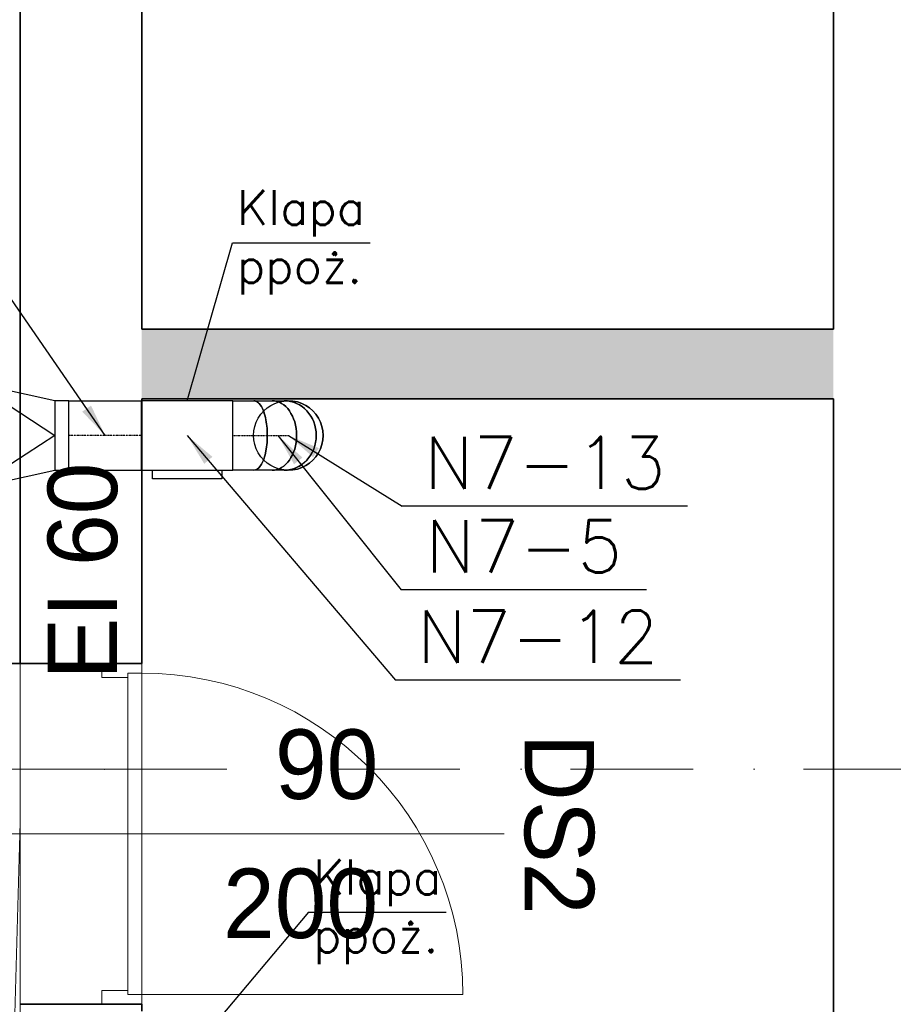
# Model space of a CAD drawing. Header units: millimetres. Extents: x -8078 to 241103, y -4319 to 602442.
# Tile 130 of 148: x 80329 to 82842, y 286988 to 289819. Entities that reach past the tile are written whole.
import ezdxf

# ---------------------------------------------------------------- set-up
doc = ezdxf.new("R2010")
doc.units = ezdxf.units.MM
doc.header["$MEASUREMENT"] = 0
doc.linetypes.add('DASHDOT', pattern=[1, 0.5, -0.25, 0, -0.25])
doc.linetypes.add('Kropki i Kreski', pattern=[6.702778, 3.527778, -1.763889, 0, -1.411111])
for name, color, linetype in [('#IS_wentylacja_opisy_bud', 7, 'Continuous'), ('#podkład', 252, 'Continuous'), ('- A - ocieplenie', 7, 'Continuous'), ('Drzwi Archicad', 7, 'Continuous'), ('FLUID-N7', 7, 'Continuous'), ('FLUID-N7-150-NUM', 7, 'Continuous'), ('FLUID-N7-SYM', 7, 'Continuous'), ('Konstrukcja - Siatka mod', 7, 'Continuous'), ('Konstrukcja - Stropy', 7, 'Continuous'), ('Konstrukcja - Ściany działowe', 7, 'Continuous'), ('Konstrukcja - Ściany zewnętrzne', 7, 'Continuous'), ('Opisy - Tekst', 7, 'Continuous'), ('Znaczniki drzwi Archicada', 7, 'Continuous')]:
    doc.layers.add(name, color=color, linetype=linetype)
doc.styles.add('FDBES', font='simplex.shx')
doc.styles.add('MtXpl_Arial', font='txt', dxfattribs={"height": 0.2})
doc.styles.add('MtXpl_Helvetica', font='txt', dxfattribs={"height": 0.2})
doc.dimstyles.new('FDBES', dxfattribs={"dimscale": 50, "dimtxt": 4, "dimasz": 2.5, "dimexe": 0.8, "dimexo": 2, "dimgap": 1, "dimtad": 1, "dimdsep": 46, "dimtxsty": 'FDBES', "dimcen": 2.5, "dimclrd": 4, "dimclre": 5, "dimadec": 0, "dimazin": 0, "dimtfac": 1, "dimtmove": 0, "dimatfit": 3, "dimfxl": 1, "dimarcsym": 0})

# ---------------------------------------------------------------- blocks, each defined once
blk = doc.blocks.new('UHYGFFFF')
at = {"layer": '- A - ocieplenie', "color": 252, "linetype": 'Continuous', "lineweight": 35, "ltscale": 100}
for p, q in [((19937.5, 388486.9), (19937.5, 396062.6)), ((19777.5, 388486.9), (19937.5, 388486.9))]:
    blk.add_line(p, q, dxfattribs=at)
at = {"color": 252, "linetype": 'Continuous', "lineweight": 35, "ltscale": 100}
for p, q in [((20287.5, 388486.9), (19937.5, 388486.9)), ((19937.5, 387506.9), (20287.5, 387506.9)), ((20287.5, 387486.9), (20287.5, 387506.9))]:
    blk.add_line(p, q, dxfattribs=at)
at = {"layer": 'Drzwi Archicad', "color": 252, "linetype": 'Continuous', "lineweight": 35, "ltscale": 100}
for p, q in [((20172.5, 388486.9), (19937.5, 388486.9)), ((20287.5, 388486.9), (20172.5, 388486.9)), ((20287.5, 388486.9), (20172.5, 388486.9)), ((20172.5, 387506.9), (19937.5, 387506.9)), ((20287.5, 387506.9), (20172.5, 387506.9)), ((20287.5, 387506.9), (20172.5, 387506.9))]:
    blk.add_line(p, q, dxfattribs=at)
at = {"layer": 'Drzwi Archicad', "color": 252, "linetype": 'Continuous', "lineweight": 13, "ltscale": 100}
for p, q in [((20287.5, 388486.9), (20172.5, 388486.9)), ((20172.5, 388486.9), (20172.5, 388446.9)), ((20287.5, 388458.9), (20287.5, 388486.9)), ((20172.5, 388446.9), (20247.5, 388446.9)), ((20247.5, 388446.9), (20247.5, 388458.9)), ((20247.5, 388458.9), (20287.5, 388458.9)), ((20247.5, 387534.9), (20247.5, 388458.9)), ((20247.5, 388458.9), (20287.5, 388458.9)), ((20287.5, 388458.9), (20287.5, 387534.9)), ((20247.5, 387546.9), (20172.5, 387546.9)), ((20172.5, 387546.9), (20172.5, 387506.9)), ((20247.5, 387534.9), (20247.5, 387546.9)), ((20287.5, 387534.9), (20247.5, 387534.9)), ((20287.5, 387534.9), (20247.5, 387534.9)), ((20287.5, 387534.9), (21211.5, 387534.9)), ((20287.5, 387506.9), (20287.5, 387534.9)), ((20172.5, 387506.9), (20287.5, 387506.9))]:
    blk.add_line(p, q, dxfattribs=at)
blk.add_arc((20287.5, 387534.9), 924, 0, 90, dxfattribs=at)
at = {"layer": 'Konstrukcja - Siatka mod', "color": 252, "linetype": 'Kropki i Kreski', "lineweight": 13, "ltscale": 100}
for q in [(19180, 388182.6), (49624.6, 388182.6)]:
    blk.add_line((20180, 388182.6), q, dxfattribs=at)
blk.add_point((20180, 388182.6), dxfattribs=at)
blk.add_point((20180, 388182.6), dxfattribs=at)
at = {"layer": 'Konstrukcja - Stropy', "color": 252, "linetype": 'Continuous', "lineweight": 13, "ltscale": 100}
for p, q in [((19937.5, 388030.6), (19937.5, 395682.7)), ((19937.5, 388030.6), (19937.5, 395682.7)), ((19800.4, 382902.4), (19937.5, 388030.6)), ((19937.5, 382893.7), (19937.5, 388030.6))]:
    blk.add_line(p, q, dxfattribs=at)
at = {"layer": 'Konstrukcja - Ściany działowe', "color": 252, "linetype": 'Continuous', "lineweight": 35, "ltscale": 100}
for p, q in [((22277.6, 389447.6), (20287.5, 389447.6)), ((20287.5, 389247.6), (22277.6, 389247.6))]:
    blk.add_line(p, q, dxfattribs=at)
at = {"layer": 'Konstrukcja - Ściany działowe', "color": 252, "linetype": 'Continuous', "lineweight": 13, "extrusion": (0, 0, -1)}
for points in [[(-20287.5, 389247.6), (-22277.6, 389447.6), (-20287.5, 389447.6)], [(-22277.6, 389447.6), (-20287.5, 389247.6), (-22277.6, 389247.6)]]:
    blk.add_solid(points, dxfattribs=at)
at = {"layer": 'Konstrukcja - Ściany zewnętrzne', "color": 252, "linetype": 'Continuous', "lineweight": 35, "ltscale": 100}
for p, q in [((22277.6, 395762.6), (22277.6, 389447.6)), ((19937.5, 390829.7), (19937.5, 388486.9)), ((20287.5, 389447.6), (20287.5, 390829.7)), ((20287.5, 388486.9), (20287.5, 389247.6)), ((22277.6, 389247.6), (22277.6, 383232.6))]:
    blk.add_line(p, q, dxfattribs=at)
at = {"layer": 'Znaczniki drzwi Archicada', "color": 252, "linetype": 'Continuous', "lineweight": 13, "ltscale": 100}
blk.add_line((21330.3, 387996.9), (19337.5, 387996.9), dxfattribs=at)
at = {"layer": 'Opisy - Tekst', "color": 252, "linetype": 'Continuous', "lineweight": 13, "style": 'MtXpl_Helvetica'}
blk.add_text('EI 60', height=200, rotation=90, dxfattribs=at).set_placement((20216.9, 388440))
at = {"layer": 'Znaczniki drzwi Archicada', "color": 252, "linetype": 'Continuous', "lineweight": 35, "style": 'MtXpl_Arial'}
for s, rotation, p in [('90', 0, (20670.8, 388097.3)), ('DS2', 270, (21389.2, 388285.3)), ('200', 0, (20521.6, 387697.3))]:
    blk.add_text(s, height=200, rotation=rotation, dxfattribs=at).set_placement(p)
blk = doc.blocks.new('*U56336')
at = {"color": 14, "linetype": 'Continuous', "lineweight": -3, "extrusion": (-1, -3.7494e-32, 3.06162e-16)}
for major_axis in [(0, 0, 100), (0, 0, -100)]:
    blk.add_ellipse((0, 0), major_axis=major_axis, ratio=1, start_param=0, end_param=3.141593, dxfattribs=at)
at = {"color": 14, "linetype": 'Continuous', "lineweight": -2, "extrusion": (1, 3.7494e-32, -3.06162e-16)}
blk.add_ellipse((0, 0), major_axis=(0, 0, 100), ratio=1, start_param=0, end_param=3.141593, dxfattribs=at)
blk = doc.blocks.new('*U56351')
at = {"color": 0, "linetype": 'ByBlock', "lineweight": -2}
for p, q in [((0, 30, 100), (0, 17.8, 100)), ((0, 17.8, -100), (0, 30, -100)), ((0, 17.8, 100), (0, -16.9, 100)), ((0, -16.9, -100), (0, 17.8, -100)), ((0, -16.9, 100), (0, -68.8, 100)), ((0, -68.8, -100), (0, -16.9, -100)), ((0, -68.8, 100), (0, -130, 100)), ((0, -130, -100), (0, -68.8, -100))]:
    blk.add_line(p, q, dxfattribs=at)
at = {"color": 14, "linetype": 'Continuous', "lineweight": -2}
for p, q in [((0, -130, 98.1), (0, -130, -98.1)), ((0, -130, 100), (0, -130, 98.1)), ((0, -130, -98.1), (0, -130, -100))]:
    blk.add_line(p, q, dxfattribs=at)
at = {"color": 14, "linetype": 'Continuous', "lineweight": -2, "extrusion": (-1, 1.11022e-16, -1.83697e-16)}
blk.add_ellipse((0, 30), major_axis=(0, 0, 100), ratio=1, start_param=0, end_param=3.141593, dxfattribs=at)
at = {"color": 3, "linetype": 'Continuous', "lineweight": -3, "extrusion": (-1, -1.83697e-16, -1.83697e-16)}
for centre, major_axis, ratio, start_param, end_param in [((0, 17.8), (0, 0, 100), 0.92388, 0, 1.570796), ((0, 17.8), (0, 0, -100), 0.92388, 4.712389, 6.283185), ((0, -16.9), (0, 0, 100), 0.707107, 0, 1.570796), ((0, -16.9), (0, 0, -100), 0.707107, 4.712389, 6.283185), ((0, -68.8), (0, 0, 100), 0.382683, 1.570796, 3.141593), ((0, -68.8), (0, 0, 100), 0.382683, 0, 1.570796)]:
    blk.add_ellipse(centre, major_axis=major_axis, ratio=ratio, start_param=start_param, end_param=end_param, dxfattribs=at)
at = {"color": 3, "linetype": 'Continuous', "lineweight": -3, "extrusion": (1, 1.83697e-16, 1.83697e-16)}
for centre, major_axis, ratio, start_param, end_param in [((0, 17.8), (0, 0, -100), 0.92388, 0, 1.570796), ((0, 17.8), (0, 0, -100), 0.92388, 1.570796, 3.141593), ((0, -16.9), (0, 0, 100), 0.707107, 4.712389, 6.283185), ((0, -16.9), (0, 0, -100), 0.707107, 0, 1.570796), ((0, -68.8), (0, 0, 100), 0.382683, 4.712389, 6.283185), ((0, -68.8), (0, 0, -100), 0.382683, 0, 1.570796)]:
    blk.add_ellipse(centre, major_axis=major_axis, ratio=ratio, start_param=start_param, end_param=end_param, dxfattribs=at)
at = {"layer": 'FLUID-N7-SYM', "color": 2, "linetype": 'DASHDOT', "lineweight": -3}
for p, q in [((0, 17.8), (0, 30)), ((0, -16.9), (0, 17.8)), ((0, -68.8), (0, -16.9)), ((0, -130), (0, -68.8))]:
    blk.add_line(p, q, dxfattribs=at)
blk = doc.blocks.new('*U56352')
at = {"color": 14, "linetype": 'Continuous', "lineweight": -2}
for p, q in [((-105, 98.1), (-105, 100)), ((-105, 0), (-105, 98.1)), ((105, 100), (105, 98.1)), ((105, 98.1), (105, 0)), ((-105, -98.1), (-105, 0)), ((105, 0), (105, -98.1)), ((-105, -100), (-105, -98.1)), ((105, -98.1), (105, -100))]:
    blk.add_line(p, q, dxfattribs=at)
at = {"color": 0, "linetype": 'ByBlock', "lineweight": -2}
for p, q in [((105, 100), (-105, 100)), ((105, -100), (-105, -100))]:
    blk.add_line(p, q, dxfattribs=at)
at = {"layer": 'FLUID-N7-SYM', "color": 2, "linetype": 'DASHDOT', "lineweight": -3}
blk.add_line((-105, 0), (105, 0), dxfattribs=at)
blk = doc.blocks.new('*U56353')
at = {"color": 14, "linetype": 'Continuous', "lineweight": -2}
for p, q in [((-150, 0, -180), (-150, 0, 180)), ((150, 0, 98.1), (150, 0, -98.1)), ((150, 0, 100), (150, 0, 98.1)), ((150, 0, -98.1), (150, 0, -100))]:
    blk.add_line(p, q, dxfattribs=at)
at = {"color": 0, "linetype": 'ByBlock', "lineweight": -2}
for p, q in [((-120, 0, -150), (-150, 0, -150)), ((-150, 0, 150), (-120, 0, 150)), ((150, 0, -100), (110, 0, -100)), ((110, 0, 100), (150, 0, 100))]:
    blk.add_line(p, q, dxfattribs=at)
at = {"color": 3, "linetype": 'Continuous', "lineweight": -3}
for p, q in [((-120, 0, 150), (-120, 0, -150)), ((-120, 0, -150), (-120, 0, 150)), ((-110, 0, 147.8), (110, 0, 100)), ((110, 0), (-110, 0, 143.5)), ((-110, 0, -143.5), (110, 0)), ((110, 0, -100), (-110, 0, -147.8)), ((110, 0, 0), (110, 0, 100)), ((110, 0, -98.1), (110, 0, 0)), ((110, 0, -100), (110, 0, -98.1))]:
    blk.add_line(p, q, dxfattribs=at)
blk = doc.blocks.new('*U56362')
at = {"color": 14, "linetype": 'Continuous', "lineweight": -2}
for p, q in [((-131, 0, -100), (-131, 0, -99.9)), ((-131, 0, 99.9), (-131, 0, 100)), ((-131, 0, -99.9), (-131, 0, 99.9)), ((131, 0, 100), (131, 0, 99.9)), ((131, 0, -99.9), (131, 0, -100)), ((131, 0, 99.9), (131, 0, -99.9))]:
    blk.add_line(p, q, dxfattribs=at)
at = {"color": 0, "linetype": 'ByBlock', "lineweight": -2}
for p, q in [((131, 0, -100), (-131, 0, -100)), ((-131, 0, 100), (-100, 0, 100)), ((-100, 0, 125), (-100, 0, 100)), ((100, 0, 125), (-100, 0, 125)), ((-100, 0, 100), (100, 0, 100)), ((100, 0, 100), (131, 0, 100)), ((100, 0, 100), (100, 0, 125))]:
    blk.add_line(p, q, dxfattribs=at)
blk = doc.blocks.new('*U56321')
at = {"color": 0, "lineweight": -2}
blk.add_line((-664.7, 963.7), (-1420.4, 963.7), dxfattribs=at)
at = {"color": 0, "lineweight": -2, "insert": (-1042.6, 963.7), "char_height": 150, "attachment_point": 5, "style": 'FDBES'}
blk.add_mtext('N7-11\\P ', dxfattribs=at)
at = {"color": 0, "lineweight": -2}
blk.add_leader([(0, 0), (-664.7, 963.7)], dimstyle='FDBES', override={"dimscale": 37.5, "dimclrd": 0, "dimclre": 0}, dxfattribs=at)
blk = doc.blocks.new('*U56322')
at = {"color": 0, "lineweight": -2}
blk.add_line((1418.9, -703.7), (598.9, -703.7), dxfattribs=at)
at = {"color": 0, "lineweight": -2, "insert": (1008.9, -703.7), "char_height": 150, "attachment_point": 5, "style": 'FDBES'}
blk.add_mtext('N7-12\\P ', dxfattribs=at)
at = {"color": 0, "lineweight": -2}
blk.add_leader([(0, 0), (598.9, -703.7)], dimstyle='FDBES', override={"dimscale": 37.5, "dimclrd": 0, "dimclre": 0}, dxfattribs=at)
blk = doc.blocks.new('*U56323')
at = {"color": 0, "lineweight": -2}
blk.add_line((1060.7, -443.7), (355, -443.7), dxfattribs=at)
at = {"color": 0, "lineweight": -2, "insert": (707.9, -443.7), "char_height": 150, "attachment_point": 5, "style": 'FDBES'}
blk.add_mtext('N7-5\\P ', dxfattribs=at)
at = {"color": 0, "lineweight": -2}
blk.add_leader([(0, 0), (355, -443.7)], dimstyle='FDBES', override={"dimscale": 37.5, "dimclrd": 0, "dimclre": 0}, dxfattribs=at)
blk = doc.blocks.new('*U56324')
at = {"color": 0, "lineweight": -2}
blk.add_line((1147.9, -203.7), (327.9, -203.7), dxfattribs=at)
at = {"color": 0, "lineweight": -2, "insert": (737.9, -203.7), "char_height": 150, "attachment_point": 5, "style": 'FDBES'}
blk.add_mtext('N7-13\\P ', dxfattribs=at)
at = {"color": 0, "lineweight": -2}
blk.add_leader([(0, 0), (327.9, -203.7)], dimstyle='FDBES', override={"dimscale": 37.5, "dimclrd": 0, "dimclre": 0}, dxfattribs=at)

msp = doc.modelspace()

# ---------------------------------------------------------------- linework, layer by layer
at = {"color": 7, "lineweight": -2}
for p, q in [((80811.1, 288723.7), (80941, 289177.7)), ((80941, 289177.7), (81337.4, 289177.7)), ((81160, 287252.7), (80811.2, 286838.6)), ((81160, 287252.7), (81556.4, 287252.7))]:
    msp.add_line(p, q, dxfattribs=at)

# ---------------------------------------------------------------- block references
at = {"layer": '#podkład'}
msp.add_blockref('UHYGFFFF', (60392.7, -100518.7), dxfattribs=at)
at = {"layer": 'FLUID-N7', "color": 1, "linetype": 'Continuous', "lineweight": -2, "extrusion": (0, -1, -1.83697e-16)}
msp.add_blockref('*U56353', (80320.2, 1334, -288623.7), dxfattribs=at)
at = {"layer": 'FLUID-N7', "color": 1, "linetype": 'Continuous', "lineweight": -2, "extrusion": (-1.22465e-16, 0, -1), "rotation": 360}
msp.add_blockref('*U56352', (-80575.1, 288623.7, -1334), dxfattribs=at)
at = {"layer": 'FLUID-N7', "color": 1, "linetype": 'Continuous', "lineweight": -2, "extrusion": (0, -1, 6.12323e-17)}
msp.add_blockref('*U56362', (80811.1, 1334, -288623.7), dxfattribs=at)
at = {"layer": 'FLUID-N7', "color": 1, "linetype": 'Continuous', "lineweight": -2, "extrusion": (0, -1, -1.83697e-16), "rotation": 270}
msp.add_blockref('*U56351', (81072.1, 1304, -288623.7), dxfattribs=at)
at = {"layer": 'FLUID-N7', "color": 1, "linetype": 'Continuous', "lineweight": -2, "extrusion": (-1.22465e-16, -1, -3.06162e-16), "rotation": 90}
msp.add_blockref('*U56336', (81102.1, -373, -288623.7), dxfattribs=at)
at = {"layer": 'FLUID-N7-150-NUM', "linetype": 'ByBlock', "lineweight": -2}
for name, p in [('*U56321', (80575.1, 288623.7, 1334)), ('*U56322', (80811.1, 288623.7, 1334)), ('*U56323', (81072.1, 288623.7, 1304)), ('*U56324', (81102.1, 288623.7, -373))]:
    msp.add_blockref(name, p, dxfattribs=at)

# ---------------------------------------------------------------- texts
at = {"layer": '#IS_wentylacja_opisy_bud', "color": 7, "lineweight": 35, "char_height": 100, "width": 1327, "attachment_point": 1, "rotation": 0}
for insert in [(80954.5, 289329.1), (81173.6, 287404.1)]:
    msp.add_mtext('\\pxql;\\Fromans.shx;Klapa \\Pppo\\Fromans.shx|c238;ż.', dxfattribs=dict(at, insert=insert))

doc.saveas('drawing.dxf')
